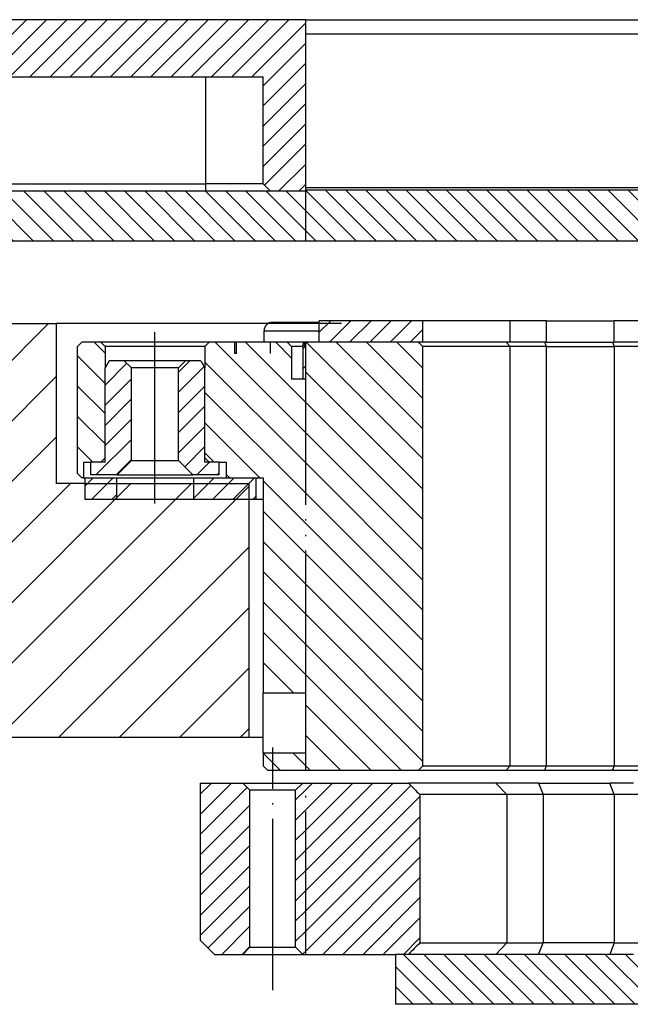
# Model space of a CAD drawing. Extents: x -1763 to 4575, y -3429 to 1051.
# Tile 90 of 193: x 2983 to 3026, y -2517 to -2448. Entities that reach past the tile are written whole.
import ezdxf

# ---------------------------------------------------------------- set-up
doc = ezdxf.new("R2010")
doc.units = 0
for name, pattern in [('DASHED', [15, 7, -8]), ('DOT_CENTER', [14, 12, -1, 0, -1]), ('PHANTOM', [13, 10, -1, 0, -1, 0, -1])]:
    doc.linetypes.add(name, pattern=pattern)
doc.layers.get('0').update_dxf_attribs({"linetype": 'CONTINUOUS'})
doc.layers.add('1', color=7, linetype='CONTINUOUS')
pattern_1 = [(135, (0, 0), (-0.70710678, -0.70710678), [])]
pattern_2 = [(225, (0, 0), (0.70710678, -0.70710678), [])]
pattern_3 = [(-135, (0, 0), (0.70710678, -0.70710678), [])]
pattern_4 = [(135, (0, 0), (-1.0606602, -1.0606602), [])]

# ---------------------------------------------------------------- blocks, each defined once
blk = doc.blocks.new('Z-STACK', base_point=(-660.966, -2613.082))
at = {"linetype": 'CONTINUOUS'}
h = blk.add_hatch(dxfattribs=at)
h.set_pattern_fill('USER', color=1, angle=225, pattern_type=0)
h.set_pattern_definition(pattern_2)
h.paths.add_polyline_path([(2955.811, -2460.268), (2956.311, -2459.768), (2956.311, -2452.268), (2960.311, -2452.268), (2996.311, -2452.268), (3000.311, -2452.268), (3000.311, -2459.768), (3000.811, -2460.268), (3003.301, -2460.268), (3003.301, -2460.218), (3003.301, -2448.268), (2951.691, -2448.268), (2951.441, -2448.518), (2951.441, -2460.018), (2951.691, -2460.268), (2951.791, -2460.268)])
h = blk.add_hatch(dxfattribs=at)
h.set_pattern_fill('USER', color=3, angle=135, pattern_type=0)
h.set_pattern_definition(pattern_1)
h.paths.add_polyline_path([(2955.811, -2460.268), (2960.311, -2460.268), (2980.691, -2460.268), (2996.311, -2460.268), (3000.811, -2460.268), (3003.301, -2460.268), (3003.301, -2463.768), (2953.191, -2463.768), (2951.791, -2462.368), (2951.791, -2460.268)])
h = blk.add_hatch(dxfattribs=at)
h.set_pattern_fill('USER', color=3, angle=135, pattern_type=0)
h.set_pattern_definition(pattern_1)
h.paths.add_polyline_path([(3004.254, -2463.768), (3014.261, -2463.768), (3015.661, -2463.768), (3016.901, -2463.768), (3018.101, -2463.768), (3019.341, -2463.768), (3020.741, -2463.768), (3021.981, -2463.768), (3023.181, -2463.768), (3024.421, -2463.768), (3025.821, -2463.768), (3027.061, -2463.768), (3028.261, -2463.768), (3029.501, -2463.768), (3030.901, -2463.768), (3032.141, -2463.768), (3033.341, -2463.768), (3034.581, -2463.768), (3035.981, -2463.768), (3037.221, -2463.768), (3038.421, -2463.768), (3039.661, -2463.768), (3041.061, -2463.768), (3042.301, -2463.768), (3043.501, -2463.768), (3044.741, -2463.768), (3046.141, -2463.768), (3047.381, -2463.768), (3048.581, -2463.768), (3049.821, -2463.768), (3051.221, -2463.768), (3052.461, -2463.768), (3053.661, -2463.768), (3054.901, -2463.768), (3056.301, -2463.768), (3060.842, -2463.768), (3062.383, -2463.768), (3062.383, -2460.268), (3062.128, -2460.268), (3061.311, -2460.268), (3059.961, -2460.268), (3059.061, -2460.268), (3055.711, -2460.268), (3047.311, -2460.268), (3043.061, -2460.268), (3041.171, -2460.268), (3041.171, -2460.218), (3003.301, -2460.218), (3003.301, -2460.268), (3003.301, -2463.768)])
h = blk.add_hatch(dxfattribs=at)
h.set_pattern_fill('USER', color=1, angle=225, pattern_type=0)
h.set_pattern_definition(pattern_2)
h.paths.add_polyline_path([(3007.326, -2470.868), (3007.21, -2470.868), (3007.067, -2470.868), (3007.031, -2470.868), (3006.9, -2470.868), (3006.877, -2470.868), (3006.84, -2470.868), (3006.813, -2470.868), (3006.707, -2470.868), (3006.587, -2470.868), (3006.501, -2470.868), (3006.449, -2470.868), (3004.254, -2470.868), (3004.254, -2469.368), (3011.504, -2469.368), (3011.504, -2470.868), (3011.486, -2470.868), (3011.472, -2470.868), (3011.442, -2470.868), (3011.425, -2470.868), (3011.374, -2470.868), (3011.339, -2470.868), (3011.337, -2470.868), (3011.288, -2470.868), (3011.203, -2470.868), (3011.202, -2470.868), (3011.167, -2470.868), (3011.011, -2470.868), (3010.975, -2470.868), (3010.899, -2470.868), (3010.767, -2470.868), (3010.752, -2470.868), (3010.617, -2470.868), (3010.605, -2470.868), (3010.536, -2470.868), (3010.51, -2470.868), (3010.36, -2470.868), (3010.299, -2470.868), (3010.156, -2470.868), (3010.152, -2470.868), (3010.042, -2470.868), (3009.895, -2470.868), (3009.873, -2470.868), (3009.856, -2470.868), (3009.835, -2470.868), (3009.63, -2470.868), (3009.625, -2470.868), (3009.606, -2470.868), (3009.454, -2470.868), (3009.429, -2470.868), (3009.427, -2470.868), (3009.422, -2470.868), (3009.415, -2470.868), (3009.328, -2470.868), (3009.297, -2470.868), (3009.274, -2470.868), (3009.271, -2470.868), (3009.236, -2470.868), (3009.21, -2470.868), (3009.105, -2470.868), (3009.104, -2470.868), (3009.103, -2470.868), (3009.096, -2470.868), (3009.051, -2470.868), (3009.043, -2470.868), (3009.031, -2470.868), (3009.029, -2470.868), (3008.983, -2470.868), (3008.977, -2470.868), (3008.897, -2470.868), (3008.891, -2470.868), (3008.846, -2470.868), (3008.835, -2470.868), (3008.77, -2470.868), (3008.75, -2470.868), (3008.615, -2470.868), (3008.578, -2470.868), (3008.503, -2470.868), (3008.356, -2470.868), (3008.313, -2470.868), (3008.258, -2470.868), (3008.139, -2470.868), (3008.117, -2470.868), (3007.927, -2470.868), (3007.903, -2470.868), (3007.78, -2470.868), (3007.778, -2470.868), (3007.646, -2470.868), (3007.641, -2470.868), (3007.438, -2470.868)])
h = blk.add_hatch(dxfattribs=at)
h.set_pattern_fill('USER', color=4, scale=1.5, angle=135, pattern_type=0)
h.set_pattern_definition(pattern_4)
h.paths.add_polyline_path([(2987.611, -2480.368), (2987.311, -2480.068), (2987.311, -2471.168), (2987.611, -2470.868), (2988.936, -2470.868), (2989.236, -2471.168), (2989.236, -2471.568), (2989.236, -2472.668), (2989.236, -2478.968), (2988.936, -2479.268), (2988.236, -2479.268), (2987.736, -2479.268), (2987.736, -2480.368)])
h = blk.add_hatch(dxfattribs=at)
h.set_pattern_fill('USER', color=4, scale=1.5, angle=135, pattern_type=0)
h.set_pattern_definition(pattern_4)
h.paths.add_polyline_path([(3002.311, -2473.468), (3002.311, -2471.168), (3002.011, -2470.868), (3000.811, -2470.868), (2998.443, -2470.868), (2998.443, -2471.668), (2998.311, -2471.668), (2998.311, -2470.868), (2996.536, -2470.868), (2996.236, -2471.168), (2996.236, -2471.568), (2996.236, -2472.668), (2996.236, -2478.968), (2996.536, -2479.268), (2997.236, -2479.268), (2997.736, -2479.268), (2997.736, -2480.368), (2999.811, -2480.368), (3000.311, -2480.368), (3000.311, -2495.468), (3003.301, -2495.468), (3003.301, -2473.468), (3003.111, -2473.468)])
h = blk.add_hatch(dxfattribs=at)
h.set_pattern_fill('USER', color=4, scale=1.5, angle=135, pattern_type=0)
h.set_pattern_definition(pattern_4)
edge = h.paths.add_edge_path()
edge.add_line((3003.301, -2471.168), (3003.301, -2471.068))
edge.add_line((3003.301, -2471.068), (3003.301, -2471.058))
edge.add_line((3003.301, -2471.058), (3003.301, -2470.968))
edge.add_line((3003.301, -2470.968), (3003.301, -2470.868))
edge.add_line((3003.301, -2470.868), (3004.254, -2470.868))
edge.add_line((3004.254, -2470.868), (3006.449, -2470.868))
edge.add_line((3006.449, -2470.868), (3006.501, -2470.868))
edge.add_line((3006.501, -2470.868), (3006.587, -2470.868))
edge.add_line((3006.587, -2470.868), (3006.707, -2470.868))
edge.add_line((3006.707, -2470.868), (3006.813, -2470.868))
edge.add_line((3006.813, -2470.868), (3006.84, -2470.868))
edge.add_line((3006.84, -2470.868), (3006.877, -2470.868))
edge.add_line((3006.877, -2470.868), (3006.9, -2470.868))
edge.add_line((3006.9, -2470.868), (3007.031, -2470.868))
edge.add_line((3007.031, -2470.868), (3007.067, -2470.868))
edge.add_line((3007.067, -2470.868), (3007.21, -2470.868))
edge.add_line((3007.21, -2470.868), (3007.326, -2470.868))
edge.add_line((3007.326, -2470.868), (3007.438, -2470.868))
edge.add_line((3007.438, -2470.868), (3007.641, -2470.868))
edge.add_line((3007.641, -2470.868), (3007.646, -2470.868))
edge.add_line((3007.646, -2470.868), (3007.778, -2470.868))
edge.add_line((3007.778, -2470.868), (3007.78, -2470.868))
edge.add_line((3007.78, -2470.868), (3007.903, -2470.868))
edge.add_line((3007.903, -2470.868), (3007.927, -2470.868))
edge.add_line((3007.927, -2470.868), (3008.117, -2470.868))
edge.add_line((3008.117, -2470.868), (3008.139, -2470.868))
edge.add_line((3008.139, -2470.868), (3008.258, -2470.868))
edge.add_line((3008.258, -2470.868), (3008.313, -2470.868))
edge.add_line((3008.313, -2470.868), (3008.356, -2470.868))
edge.add_line((3008.356, -2470.868), (3008.503, -2470.868))
edge.add_line((3008.503, -2470.868), (3008.578, -2470.868))
edge.add_line((3008.578, -2470.868), (3008.615, -2470.868))
edge.add_line((3008.615, -2470.868), (3008.75, -2470.868))
edge.add_line((3008.75, -2470.868), (3008.77, -2470.868))
edge.add_line((3008.77, -2470.868), (3008.835, -2470.868))
edge.add_line((3008.835, -2470.868), (3008.846, -2470.868))
edge.add_line((3008.846, -2470.868), (3008.891, -2470.868))
edge.add_line((3008.891, -2470.868), (3008.897, -2470.868))
edge.add_line((3008.897, -2470.868), (3008.977, -2470.868))
edge.add_line((3008.977, -2470.868), (3008.983, -2470.868))
edge.add_line((3008.983, -2470.868), (3009.029, -2470.868))
edge.add_line((3009.029, -2470.868), (3009.031, -2470.868))
edge.add_line((3009.031, -2470.868), (3009.043, -2470.868))
edge.add_line((3009.043, -2470.868), (3009.051, -2470.868))
edge.add_line((3009.051, -2470.868), (3009.096, -2470.868))
edge.add_line((3009.096, -2470.868), (3009.103, -2470.868))
edge.add_line((3009.103, -2470.868), (3009.104, -2470.868))
edge.add_line((3009.104, -2470.868), (3009.105, -2470.868))
edge.add_line((3009.105, -2470.868), (3009.21, -2470.868))
edge.add_line((3009.21, -2470.868), (3009.236, -2470.868))
edge.add_line((3009.236, -2470.868), (3009.271, -2470.868))
edge.add_line((3009.271, -2470.868), (3009.274, -2470.868))
edge.add_line((3009.274, -2470.868), (3009.297, -2470.868))
edge.add_line((3009.297, -2470.868), (3009.328, -2470.868))
edge.add_line((3009.328, -2470.868), (3009.415, -2470.868))
edge.add_line((3009.415, -2470.868), (3009.422, -2470.868))
edge.add_line((3009.422, -2470.868), (3009.427, -2470.868))
edge.add_line((3009.427, -2470.868), (3009.429, -2470.868))
edge.add_line((3009.429, -2470.868), (3009.454, -2470.868))
edge.add_line((3009.454, -2470.868), (3009.606, -2470.868))
edge.add_line((3009.606, -2470.868), (3009.625, -2470.868))
edge.add_line((3009.625, -2470.868), (3009.63, -2470.868))
edge.add_line((3009.63, -2470.868), (3009.835, -2470.868))
edge.add_line((3009.835, -2470.868), (3009.856, -2470.868))
edge.add_line((3009.856, -2470.868), (3009.873, -2470.868))
edge.add_line((3009.873, -2470.868), (3009.895, -2470.868))
edge.add_line((3009.895, -2470.868), (3010.042, -2470.868))
edge.add_line((3010.042, -2470.868), (3010.152, -2470.868))
edge.add_line((3010.152, -2470.868), (3010.156, -2470.868))
edge.add_line((3010.156, -2470.868), (3010.299, -2470.868))
edge.add_line((3010.299, -2470.868), (3010.36, -2470.868))
edge.add_line((3010.36, -2470.868), (3010.51, -2470.868))
edge.add_line((3010.51, -2470.868), (3010.536, -2470.868))
edge.add_line((3010.536, -2470.868), (3010.605, -2470.868))
edge.add_line((3010.605, -2470.868), (3010.617, -2470.868))
edge.add_line((3010.617, -2470.868), (3010.752, -2470.868))
edge.add_line((3010.752, -2470.868), (3010.767, -2470.868))
edge.add_line((3010.767, -2470.868), (3010.899, -2470.868))
edge.add_line((3010.899, -2470.868), (3010.975, -2470.868))
edge.add_line((3010.975, -2470.868), (3011.011, -2470.868))
edge.add_line((3011.011, -2470.868), (3011.167, -2470.868))
edge.add_line((3011.167, -2470.868), (3011.202, -2470.868))
edge.add_spline(control_points=[(3011.202, -2470.868), (3011.252, -2470.918), (3011.353, -2471.018), (3011.454, -2471.118), (3011.504, -2471.168)], knot_values=[0, 0, 0, 0, 0.212901, 0.425803, 0.425803, 0.425803, 0.425803], degree=3, periodic=0)
edge.add_line((3011.504, -2471.168), (3011.504, -2500.568))
edge.add_spline(control_points=[(3011.504, -2500.568), (3011.454, -2500.618), (3011.353, -2500.718), (3011.252, -2500.818), (3011.202, -2500.868)], knot_values=[0, 0, 0, 0, 0.212901, 0.425803, 0.425803, 0.425803, 0.425803], degree=3, periodic=0)
edge.add_line((3011.202, -2500.868), (3003.301, -2500.868))
edge.add_line((3003.301, -2500.868), (3003.301, -2499.668))
edge.add_line((3003.301, -2499.668), (3003.301, -2495.468))
edge.add_line((3003.301, -2495.468), (3003.301, -2473.468))
edge.add_line((3003.301, -2473.468), (3003.301, -2471.208))
edge.add_line((3003.301, -2471.208), (3003.301, -2471.168))
h = blk.add_hatch(dxfattribs=at)
h.set_pattern_fill('USER', color=1, angle=-135, pattern_type=0)
h.set_pattern_definition(pattern_3)
h.paths.add_polyline_path([(3003.301, -2471.168), (3003.301, -2471.068), (3003.301, -2471.058), (3003.211, -2470.968), (3003.111, -2470.968), (3003.111, -2473.468), (3003.301, -2473.468), (3003.301, -2471.208)])
h = blk.add_hatch(dxfattribs=at)
h.set_pattern_fill('USER', color=1, angle=-135, pattern_type=0)
h.set_pattern_definition(pattern_3)
h.paths.add_polyline_path([(3003.301, -2471.168), (3003.301, -2471.068), (3003.161, -2471.068), (3003.301, -2471.208)])
h = blk.add_hatch(dxfattribs=at)
h.set_pattern_fill('USER', color=1, angle=225, pattern_type=0)
h.set_pattern_definition(pattern_2)
h.paths.add_polyline_path([(2989.236, -2478.968), (2989.236, -2472.668), (2989.525, -2472.168), (2990.586, -2472.168), (2991.086, -2472.668), (2991.086, -2479.168), (2990.086, -2480.168), (2988.236, -2480.168), (2988.236, -2479.268), (2988.936, -2479.268), (2989.236, -2479.268)])
h = blk.add_hatch(dxfattribs=at)
h.set_pattern_fill('USER', color=1, angle=225, pattern_type=0)
h.set_pattern_definition(pattern_2)
h.paths.add_polyline_path([(2994.886, -2472.168), (2994.386, -2472.668), (2994.386, -2479.168), (2995.386, -2480.168), (2997.236, -2480.168), (2997.236, -2479.268), (2996.536, -2479.268), (2996.236, -2479.268), (2996.236, -2478.968), (2996.236, -2472.668), (2995.948, -2472.168)])
h = blk.add_hatch(dxfattribs=at)
h.set_pattern_fill('USER', color=1, angle=225, pattern_type=0)
h.set_pattern_definition(pattern_2)
h.paths.add_polyline_path([(2990.036, -2481.868), (2987.811, -2481.868), (2987.811, -2480.368), (2990.036, -2480.368)])
h = blk.add_hatch(dxfattribs=at)
h.set_pattern_fill('USER', color=1, angle=225, pattern_type=0)
h.set_pattern_definition(pattern_2)
h.paths.add_polyline_path([(2997.736, -2480.368), (2999.811, -2480.368), (2999.811, -2481.868), (2995.436, -2481.868), (2995.436, -2480.368)])
h = blk.add_hatch(dxfattribs=at)
h.set_pattern_fill('USER', color=4, scale=1.5, angle=135, pattern_type=0)
h.set_pattern_definition(pattern_4)
h.paths.add_polyline_path([(3003.301, -2499.668), (3000.311, -2499.668), (3000.311, -2500.568), (3000.611, -2500.868), (3003.301, -2500.868)])
h = blk.add_hatch(dxfattribs=at)
h.set_pattern_fill('USER', color=5, angle=225, pattern_type=0)
h.set_pattern_definition(pattern_2)
h.paths.add_polyline_path([(2998.891, -2501.768), (2999.391, -2502.268), (2999.391, -2513.268), (2998.891, -2513.768), (2996.911, -2513.768), (2995.911, -2512.768), (2995.911, -2501.768)])
h = blk.add_hatch(dxfattribs=at)
h.set_pattern_fill('USER', color=5, angle=225, pattern_type=0)
h.set_pattern_definition(pattern_2)
h.paths.add_polyline_path([(3003.301, -2501.768), (3003.091, -2501.768), (3002.591, -2502.268), (3002.591, -2513.268), (3003.091, -2513.768), (3003.301, -2513.768)])
h = blk.add_hatch(dxfattribs=at)
h.set_pattern_fill('USER', color=5, angle=225, pattern_type=0)
h.set_pattern_definition(pattern_2)
edge = h.paths.add_edge_path()
edge.add_line((3009.59, -2513.768), (3010.497, -2513.768))
edge.add_spline(control_points=[(3010.497, -2513.768), (3010.631, -2513.635), (3010.9, -2513.368), (3011.168, -2513.102), (3011.303, -2512.968)], knot_values=[0, 0, 0, 0, 0.567723, 1.135447, 1.135447, 1.135447, 1.135447], degree=3, periodic=0)
edge.add_line((3011.303, -2512.968), (3011.303, -2502.568))
edge.add_spline(control_points=[(3011.303, -2502.568), (3011.168, -2502.435), (3010.9, -2502.168), (3010.631, -2501.902), (3010.497, -2501.768)], knot_values=[0, 0, 0, 0, 0.567723, 1.135447, 1.135447, 1.135447, 1.135447], degree=3, periodic=0)
edge.add_line((3010.497, -2501.768), (3003.301, -2501.768))
edge.add_line((3003.301, -2501.768), (3003.301, -2513.768))
edge.add_line((3003.301, -2513.768), (3009.59, -2513.768))
h = blk.add_hatch(dxfattribs=at)
h.set_pattern_fill('USER', color=3, angle=135, pattern_type=0)
h.set_pattern_definition(pattern_1)
h.paths.add_polyline_path([(3010.9, -2513.768), (3010.497, -2513.768), (3009.59, -2513.768), (3009.59, -2517.268), (3287.032, -2517.268), (3287.032, -2513.768), (3286.126, -2513.768), (3285.723, -2513.768), (3282.161, -2513.768), (3281.161, -2513.768), (3280.779, -2513.768), (3279.993, -2513.768), (3279.621, -2513.768), (3279.521, -2513.768), (3279.499, -2513.768), (3278.921, -2513.768), (3278.621, -2513.768), (3277.081, -2513.768), (3276.993, -2513.768), (3276.503, -2513.768), (3276.081, -2513.768), (3274.819, -2513.768), (3273.711, -2513.768), (3273.011, -2513.768), (3272.809, -2513.768), (3272.452, -2513.768), (3272.255, -2513.768), (3272.002, -2513.768), (3270.335, -2513.768), (3266.457, -2513.768), (3266.052, -2513.768), (3265.332, -2513.768), (3264.907, -2513.768), (3264.877, -2513.768), (3264.157, -2513.768), (3263.436, -2513.768), (3263.407, -2513.768), (3262.982, -2513.768), (3262.261, -2513.768), (3261.857, -2513.768), (3252.163, -2513.768), (3251.88, -2513.768), (3244.655, -2513.768), (3244.45, -2513.768), (3244.166, -2513.768), (3243.24, -2513.768), (3240.4, -2513.768), (3240.116, -2513.768), (3236.479, -2513.768), (3231.693, -2513.768), (3220.517, -2513.768), (3218.964, -2513.768), (3210.397, -2513.768), (3209.895, -2513.768), (3205.998, -2513.768), (3205.508, -2513.768), (3201.007, -2513.768), (3197.479, -2513.768), (3195.615, -2513.768), (3195.412, -2513.768), (3192.407, -2513.768), (3192.191, -2513.768), (3156.63, -2513.768), (3156.629, -2513.768), (3152.379, -2513.768), (3151.914, -2513.768), (3151.909, -2513.768), (3148.311, -2513.768), (3139.994, -2513.768), (3139.993, -2513.768), (3104.432, -2513.768), (3104.216, -2513.768), (3101.211, -2513.768), (3101.008, -2513.768), (3099.144, -2513.768), (3095.616, -2513.768), (3091.114, -2513.768), (3090.625, -2513.768), (3086.728, -2513.768), (3086.226, -2513.768), (3077.658, -2513.768), (3076.106, -2513.768), (3064.93, -2513.768), (3060.144, -2513.768), (3056.223, -2513.768), (3052.456, -2513.768), (3052.173, -2513.768), (3044.743, -2513.768), (3044.46, -2513.768), (3027.334, -2513.768), (3026.334, -2513.768), (3026.288, -2513.768), (3024.621, -2513.768), (3024.368, -2513.768), (3024.171, -2513.768), (3023.814, -2513.768), (3023.611, -2513.768), (3020.566, -2513.768), (3020.119, -2513.768), (3019.63, -2513.768), (3017.124, -2513.768), (3016.63, -2513.768)])
at = {"layer": '1', "linetype": 'CONTINUOUS'}
h = blk.add_hatch(dxfattribs=at)
h.set_pattern_fill('USER', color=6, scale=3, angle=45, pattern_type=0)
h.set_pattern_definition([(45, (0, 400), (-2.1213203, 2.1213203), [])])
h.paths.add_polyline_path([(2985.811, -2469.568), (2917.226, -2469.568), (2917.226, -2514.568), (2971.226, -2514.568), (2973.226, -2512.568), (2973.226, -2509.568), (2923.226, -2509.568), (2923.226, -2485.568), (2927.226, -2485.568), (2927.226, -2475.568), (2949.811, -2475.568), (2949.811, -2481.568), (2965.811, -2481.568), (2965.811, -2498.568), (2999.311, -2498.568), (2999.311, -2480.768), (2996.561, -2480.768), (2991.061, -2480.768), (2987.811, -2480.768), (2985.811, -2480.768)])
at = {"color": 7, "linetype": 'CONTINUOUS'}
for p, q in [((3003.301, -2448.268), (2951.691, -2448.268)), ((3003.301, -2460.218), (3003.301, -2448.268)), ((3003.301, -2448.268), (3037.171, -2448.268)), ((3003.301, -2449.268), (3037.171, -2449.268)), ((2960.311, -2452.268), (2996.311, -2452.268)), ((2996.311, -2452.268), (3000.311, -2452.268)), ((3000.311, -2459.768), (3000.311, -2452.268)), ((2960.311, -2459.768), (2996.311, -2459.768)), ((3000.311, -2459.768), (2996.311, -2459.768)), ((3000.811, -2460.268), (3000.311, -2459.768)), ((2980.691, -2460.268), (2996.311, -2460.268)), ((2996.311, -2460.268), (3000.811, -2460.268)), ((3000.811, -2460.268), (3003.301, -2460.268)), ((3000.811, -2460.268), (3003.301, -2460.268)), ((3003.301, -2460.018), (3026.828, -2460.018)), ((3003.301, -2460.268), (3003.301, -2460.218)), ((3041.171, -2460.218), (3003.301, -2460.218)), ((3000.979, -2469.468), (3004.254, -2469.468)), ((3011.504, -2469.368), (3004.254, -2469.368)), ((3004.254, -2470.868), (3004.254, -2469.368)), ((3011.504, -2470.868), (3011.504, -2469.368)), ((3017.635, -2469.368), (3011.504, -2469.368)), ((3020.181, -2469.368), (3017.635, -2469.368)), ((3020.181, -2469.368), (3024.927, -2469.368)), ((3027.088, -2469.368), (3024.927, -2469.368)), ((3000.379, -2470.868), (3000.379, -2470.068)), ((3020.066, -2470.868), (3017.635, -2470.868)), ((3020.181, -2470.868), (3020.066, -2470.868)), ((3020.181, -2470.868), (3024.213, -2470.868)), ((3024.213, -2470.868), (3024.513, -2470.868)), ((3024.513, -2470.868), (3024.717, -2470.868)), ((3024.717, -2470.868), (3024.812, -2470.868)), ((3024.812, -2470.868), (3024.927, -2470.868)), ((3024.985, -2470.868), (3024.927, -2470.868)), ((3026.788, -2470.868), (3024.985, -2470.868)), ((3003.111, -2473.468), (3003.111, -2470.968)), ((3003.211, -2470.968), (3003.111, -2470.968)), ((3003.301, -2471.208), (3003.161, -2471.068)), ((3003.301, -2471.068), (3003.161, -2471.068)), ((3003.301, -2471.058), (3003.211, -2470.968)), ((3003.301, -2470.968), (3003.211, -2470.968)), ((3003.301, -2471.058), (3003.301, -2470.968)), ((3003.301, -2471.068), (3003.301, -2471.058)), ((3003.301, -2471.168), (3003.301, -2471.068)), ((3003.301, -2471.168), (3003.301, -2471.068)), ((3003.301, -2471.208), (3003.301, -2471.168)), ((3003.301, -2471.208), (3003.301, -2471.168)), ((3003.301, -2473.468), (3003.301, -2471.208)), ((2989.525, -2472.168), (2989.236, -2472.668)), ((2990.586, -2472.168), (2989.525, -2472.168)), ((2991.086, -2472.668), (2990.586, -2472.168)), ((2994.886, -2472.168), (2990.586, -2472.168)), ((2994.386, -2472.668), (2994.886, -2472.168)), ((2995.948, -2472.168), (2994.886, -2472.168)), ((2995.948, -2472.168), (2996.236, -2472.668)), ((2989.236, -2478.968), (2989.236, -2472.668)), ((2991.086, -2479.168), (2991.086, -2472.668)), ((2994.386, -2472.668), (2991.086, -2472.668)), ((2994.386, -2479.168), (2994.386, -2472.668)), ((2996.236, -2478.968), (2996.236, -2472.668)), ((3003.301, -2473.468), (3003.111, -2473.468)), ((2989.236, -2479.268), (2989.236, -2478.968)), ((2991.086, -2479.168), (2990.086, -2480.168)), ((2991.086, -2479.168), (2994.386, -2479.168)), ((2994.386, -2479.168), (2995.386, -2480.168)), ((2996.236, -2479.268), (2996.236, -2478.968)), ((2988.236, -2480.168), (2988.236, -2479.268)), ((2988.936, -2479.268), (2988.236, -2479.268)), ((2989.236, -2479.268), (2988.936, -2479.268)), ((2996.536, -2479.268), (2996.236, -2479.268)), ((2997.236, -2479.268), (2996.536, -2479.268)), ((2997.236, -2480.168), (2997.236, -2479.268)), ((2987.811, -2480.368), (2987.811, -2481.868)), ((2987.811, -2480.368), (2990.036, -2480.368)), ((2990.086, -2480.168), (2988.236, -2480.168)), ((2990.036, -2480.368), (2990.036, -2481.868)), ((2990.086, -2480.168), (2995.386, -2480.168)), ((2997.236, -2480.168), (2995.386, -2480.168)), ((2995.436, -2480.368), (2995.436, -2481.868)), ((2995.436, -2480.368), (2997.736, -2480.368)), ((2997.736, -2480.368), (2999.811, -2480.368)), ((2999.811, -2480.368), (2999.811, -2481.868)), ((2987.811, -2481.868), (2990.036, -2481.868)), ((2990.036, -2481.868), (2992.736, -2481.868)), ((2992.736, -2481.868), (2995.436, -2481.868)), ((2995.436, -2481.868), (2999.811, -2481.868)), ((2999.811, -2481.868), (3000.311, -2481.868)), ((3020.322, -2500.868), (3024.717, -2500.868)), ((3019.63, -2501.768), (3016.63, -2501.768)), ((3019.63, -2501.768), (3024.621, -2501.768)), ((3026.288, -2501.768), (3024.621, -2501.768)), ((3019.936, -2502.568), (3017.389, -2502.568)), ((3024.927, -2502.568), (3019.936, -2502.568)), ((3027.088, -2502.568), (3024.927, -2502.568)), ((3010.497, -2513.768), (3009.59, -2513.768)), ((3010.9, -2513.768), (3010.497, -2513.768)), ((3016.63, -2513.768), (3010.9, -2513.768)), ((3017.124, -2513.768), (3016.63, -2513.768)), ((3019.63, -2513.768), (3017.124, -2513.768)), ((3020.119, -2513.768), (3019.63, -2513.768)), ((3020.566, -2513.768), (3020.119, -2513.768)), ((3023.611, -2513.768), (3020.566, -2513.768)), ((3023.814, -2513.768), (3023.611, -2513.768)), ((3024.171, -2513.768), (3023.814, -2513.768)), ((3024.368, -2513.768), (3024.171, -2513.768)), ((3024.621, -2513.768), (3024.368, -2513.768)), ((3026.288, -2513.768), (3024.621, -2513.768))]:
    blk.add_line(p, q, dxfattribs=at)
at = {"color": 1, "linetype": 'CONTINUOUS'}
for p, q in [((2996.311, -2459.768), (2996.311, -2452.268)), ((2996.311, -2460.268), (2996.311, -2459.768)), ((3017.635, -2470.868), (3017.635, -2469.368)), ((3020.181, -2470.868), (3020.181, -2469.368)), ((3024.927, -2470.868), (3024.927, -2469.368)), ((3000.379, -2470.068), (3004.254, -2470.068)), ((3016.63, -2501.768), (3017.389, -2502.568)), ((3019.63, -2501.768), (3019.936, -2502.568)), ((3024.927, -2502.568), (3024.621, -2501.768)), ((3017.389, -2502.568), (3017.389, -2512.968)), ((3019.936, -2502.568), (3019.936, -2512.968)), ((3024.927, -2502.568), (3024.927, -2512.968)), ((3017.389, -2512.968), (3016.63, -2513.768)), ((3019.63, -2513.768), (3019.936, -2512.968)), ((3024.927, -2512.968), (3024.621, -2513.768))]:
    blk.add_line(p, q, dxfattribs=at)
at = {"color": 7, "linetype": 'DASHED'}
for p, q in [((2980.691, -2460.268), (2996.311, -2460.268)), ((2996.311, -2460.268), (3000.811, -2460.268)), ((3003.301, -2460.268), (3003.301, -2460.218)), ((2999.811, -2480.368), (3000.311, -2480.368)), ((3015.203, -2500.868), (3015.803, -2500.868)), ((3015.803, -2500.868), (3015.831, -2500.868)), ((3015.831, -2500.868), (3015.984, -2500.868)), ((3015.984, -2500.868), (3016.531, -2500.868)), ((3016.531, -2500.868), (3017.351, -2500.868)), ((3017.351, -2500.868), (3019.622, -2500.868)), ((3019.622, -2500.868), (3019.776, -2500.868)), ((3019.776, -2500.868), (3019.803, -2500.868)), ((3019.803, -2500.868), (3020.066, -2500.868)), ((3020.066, -2500.868), (3020.322, -2500.868)), ((3024.621, -2513.768), (3024.368, -2513.768))]:
    blk.add_line(p, q, dxfattribs=at)
at = {"color": 30, "linetype": 'PHANTOM'}
for p, q in [((3003.301, -2463.768), (3003.301, -2460.268)), ((3003.301, -2513.768), (3003.301, -2501.768))]:
    blk.add_line(p, q, dxfattribs=at)
at = {"color": 3, "linetype": 'CONTINUOUS'}
for p, q in [((2953.191, -2463.768), (3003.301, -2463.768)), ((3003.301, -2463.768), (3004.254, -2463.768)), ((3004.254, -2463.768), (3014.261, -2463.768)), ((3014.261, -2463.768), (3015.661, -2463.768)), ((3015.661, -2463.768), (3016.901, -2463.768)), ((3016.901, -2463.768), (3018.101, -2463.768)), ((3018.101, -2463.768), (3019.341, -2463.768)), ((3019.341, -2463.768), (3020.741, -2463.768)), ((3020.741, -2463.768), (3021.981, -2463.768)), ((3021.981, -2463.768), (3023.181, -2463.768)), ((3023.181, -2463.768), (3024.421, -2463.768)), ((3024.421, -2463.768), (3025.821, -2463.768)), ((3025.821, -2463.768), (3027.061, -2463.768)), ((3009.59, -2513.768), (3009.59, -2517.268)), ((3287.032, -2517.268), (3009.59, -2517.268))]:
    blk.add_line(p, q, dxfattribs=at)
at = {"color": 6, "linetype": 'CONTINUOUS'}
for p, q in [((2917.226, -2469.568), (2985.811, -2469.568)), ((3005.811, -2469.568), (2985.811, -2469.568)), ((2985.811, -2469.568), (2985.811, -2480.768)), ((3006.449, -2470.868), (3004.254, -2470.868)), ((3006.501, -2470.868), (3006.449, -2470.868)), ((3006.587, -2470.868), (3006.501, -2470.868)), ((3006.707, -2470.868), (3006.587, -2470.868)), ((3006.813, -2470.868), (3006.707, -2470.868)), ((3006.84, -2470.868), (3006.813, -2470.868)), ((3006.877, -2470.868), (3006.84, -2470.868)), ((3006.9, -2470.868), (3006.877, -2470.868)), ((3007.031, -2470.868), (3006.9, -2470.868)), ((3007.067, -2470.868), (3007.031, -2470.868)), ((3007.21, -2470.868), (3007.067, -2470.868)), ((3007.326, -2470.868), (3007.21, -2470.868)), ((3007.438, -2470.868), (3007.326, -2470.868)), ((3007.641, -2470.868), (3007.438, -2470.868)), ((3007.646, -2470.868), (3007.641, -2470.868)), ((3007.778, -2470.868), (3007.646, -2470.868)), ((3007.78, -2470.868), (3007.778, -2470.868)), ((3007.903, -2470.868), (3007.78, -2470.868)), ((3007.927, -2470.868), (3007.903, -2470.868)), ((3008.117, -2470.868), (3007.927, -2470.868)), ((3008.139, -2470.868), (3008.117, -2470.868)), ((3008.258, -2470.868), (3008.139, -2470.868)), ((3008.313, -2470.868), (3008.258, -2470.868)), ((3008.356, -2470.868), (3008.313, -2470.868)), ((3008.503, -2470.868), (3008.356, -2470.868)), ((3008.578, -2470.868), (3008.503, -2470.868)), ((3008.615, -2470.868), (3008.578, -2470.868)), ((3008.75, -2470.868), (3008.615, -2470.868)), ((3008.77, -2470.868), (3008.75, -2470.868)), ((3008.835, -2470.868), (3008.77, -2470.868)), ((3008.846, -2470.868), (3008.835, -2470.868)), ((3008.891, -2470.868), (3008.846, -2470.868)), ((3008.897, -2470.868), (3008.891, -2470.868)), ((3008.977, -2470.868), (3008.897, -2470.868)), ((3008.983, -2470.868), (3008.977, -2470.868)), ((3009.029, -2470.868), (3008.983, -2470.868)), ((3009.031, -2470.868), (3009.029, -2470.868)), ((3009.043, -2470.868), (3009.031, -2470.868)), ((3009.051, -2470.868), (3009.043, -2470.868)), ((3009.096, -2470.868), (3009.051, -2470.868)), ((3009.103, -2470.868), (3009.096, -2470.868)), ((3009.104, -2470.868), (3009.103, -2470.868)), ((3009.105, -2470.868), (3009.104, -2470.868)), ((3009.21, -2470.868), (3009.105, -2470.868)), ((3009.236, -2470.868), (3009.21, -2470.868)), ((3009.271, -2470.868), (3009.236, -2470.868)), ((3009.274, -2470.868), (3009.271, -2470.868)), ((3009.297, -2470.868), (3009.274, -2470.868)), ((3009.328, -2470.868), (3009.297, -2470.868)), ((3009.415, -2470.868), (3009.328, -2470.868)), ((3009.422, -2470.868), (3009.415, -2470.868)), ((3009.427, -2470.868), (3009.422, -2470.868)), ((3009.429, -2470.868), (3009.427, -2470.868)), ((3009.454, -2470.868), (3009.429, -2470.868)), ((3009.606, -2470.868), (3009.454, -2470.868)), ((3009.625, -2470.868), (3009.606, -2470.868)), ((3009.63, -2470.868), (3009.625, -2470.868)), ((3009.835, -2470.868), (3009.63, -2470.868)), ((3009.856, -2470.868), (3009.835, -2470.868)), ((3009.873, -2470.868), (3009.856, -2470.868)), ((3009.895, -2470.868), (3009.873, -2470.868)), ((3010.042, -2470.868), (3009.895, -2470.868)), ((3010.152, -2470.868), (3010.042, -2470.868)), ((3010.156, -2470.868), (3010.152, -2470.868)), ((3010.299, -2470.868), (3010.156, -2470.868)), ((3010.36, -2470.868), (3010.299, -2470.868)), ((3010.51, -2470.868), (3010.36, -2470.868)), ((3010.536, -2470.868), (3010.51, -2470.868)), ((3010.605, -2470.868), (3010.536, -2470.868)), ((3010.617, -2470.868), (3010.605, -2470.868)), ((3010.752, -2470.868), (3010.617, -2470.868)), ((3010.767, -2470.868), (3010.752, -2470.868)), ((3010.899, -2470.868), (3010.767, -2470.868)), ((3010.975, -2470.868), (3010.899, -2470.868)), ((3011.011, -2470.868), (3010.975, -2470.868)), ((3011.167, -2470.868), (3011.011, -2470.868)), ((3011.202, -2470.868), (3011.167, -2470.868)), ((3011.203, -2470.868), (3011.202, -2470.868)), ((3011.288, -2470.868), (3011.203, -2470.868)), ((3011.337, -2470.868), (3011.288, -2470.868)), ((3011.339, -2470.868), (3011.337, -2470.868)), ((3011.374, -2470.868), (3011.339, -2470.868)), ((3011.425, -2470.868), (3011.374, -2470.868)), ((3011.442, -2470.868), (3011.425, -2470.868)), ((3011.472, -2470.868), (3011.442, -2470.868)), ((3011.486, -2470.868), (3011.472, -2470.868)), ((3011.504, -2470.868), (3011.486, -2470.868)), ((3011.605, -2470.868), (3011.504, -2470.868)), ((3011.623, -2470.868), (3011.605, -2470.868)), ((3011.676, -2470.868), (3011.623, -2470.868)), ((3011.738, -2470.868), (3011.676, -2470.868)), ((3011.826, -2470.868), (3011.738, -2470.868)), ((3011.862, -2470.868), (3011.826, -2470.868)), ((3011.872, -2470.868), (3011.862, -2470.868)), ((3012.064, -2470.868), (3011.872, -2470.868)), ((3012.137, -2470.868), (3012.064, -2470.868)), ((3012.246, -2470.868), (3012.137, -2470.868)), ((3012.302, -2470.868), (3012.246, -2470.868)), ((3012.309, -2470.868), (3012.302, -2470.868)), ((3012.394, -2470.868), (3012.309, -2470.868)), ((3012.407, -2470.868), (3012.394, -2470.868)), ((3012.513, -2470.868), (3012.407, -2470.868)), ((3012.531, -2470.868), (3012.513, -2470.868)), ((3012.602, -2470.868), (3012.531, -2470.868)), ((3012.61, -2470.868), (3012.602, -2470.868)), ((3012.655, -2470.868), (3012.61, -2470.868)), ((3012.657, -2470.868), (3012.655, -2470.868)), ((3012.662, -2470.868), (3012.657, -2470.868)), ((3012.664, -2470.868), (3012.662, -2470.868)), ((3012.694, -2470.868), (3012.664, -2470.868)), ((3012.744, -2470.868), (3012.694, -2470.868)), ((3012.83, -2470.868), (3012.744, -2470.868)), ((3012.93, -2470.868), (3012.83, -2470.868)), ((3012.981, -2470.868), (3012.93, -2470.868)), ((3013.037, -2470.868), (3012.981, -2470.868)), ((3013.062, -2470.868), (3013.037, -2470.868)), ((3013.461, -2470.868), (3013.062, -2470.868)), ((3013.558, -2470.868), (3013.461, -2470.868)), ((3013.595, -2470.868), (3013.558, -2470.868)), ((3013.604, -2470.868), (3013.595, -2470.868)), ((3017.351, -2470.868), (3013.604, -2470.868)), ((3017.635, -2470.868), (3017.351, -2470.868)), ((2990.036, -2480.368), (2992.736, -2480.368)), ((2992.736, -2480.368), (2995.436, -2480.368)), ((2987.811, -2480.768), (2985.811, -2480.768)), ((2987.811, -2480.768), (2991.061, -2480.768)), ((2991.061, -2480.768), (2996.561, -2480.768)), ((2996.561, -2480.768), (2999.311, -2480.768)), ((2999.311, -2480.768), (2999.311, -2498.568)), ((2999.311, -2498.568), (2965.811, -2498.568)), ((3000.311, -2498.568), (2999.311, -2498.568))]:
    blk.add_line(p, q, dxfattribs=at)
at = {"color": 4, "linetype": 'CONTINUOUS'}
for p, q in [((2987.611, -2470.868), (2987.311, -2471.168)), ((2988.936, -2470.868), (2987.611, -2470.868)), ((2989.236, -2471.168), (2988.936, -2470.868)), ((2996.536, -2470.868), (2988.936, -2470.868)), ((2996.236, -2471.168), (2996.536, -2470.868)), ((2998.311, -2470.868), (2996.536, -2470.868)), ((2998.311, -2470.868), (2998.311, -2471.668)), ((2998.443, -2470.868), (2998.311, -2470.868)), ((2998.443, -2471.668), (2998.443, -2470.868)), ((3000.811, -2470.868), (2998.443, -2470.868)), ((3000.811, -2470.868), (3000.811, -2471.668)), ((3002.011, -2470.868), (3000.811, -2470.868)), ((3003.301, -2470.868), (3002.011, -2470.868)), ((3002.011, -2470.868), (3002.311, -2471.168)), ((3004.254, -2470.868), (3003.301, -2470.868)), ((3003.301, -2470.968), (3003.301, -2470.868)), ((3006.449, -2470.868), (3004.254, -2470.868)), ((3006.501, -2470.868), (3006.449, -2470.868)), ((3006.587, -2470.868), (3006.501, -2470.868)), ((3006.707, -2470.868), (3006.587, -2470.868)), ((3006.813, -2470.868), (3006.707, -2470.868)), ((3006.84, -2470.868), (3006.813, -2470.868)), ((3006.877, -2470.868), (3006.84, -2470.868)), ((3006.9, -2470.868), (3006.877, -2470.868)), ((3007.031, -2470.868), (3006.9, -2470.868)), ((3007.067, -2470.868), (3007.031, -2470.868)), ((3007.21, -2470.868), (3007.067, -2470.868)), ((3007.326, -2470.868), (3007.21, -2470.868)), ((3007.438, -2470.868), (3007.326, -2470.868)), ((3007.641, -2470.868), (3007.438, -2470.868)), ((3007.646, -2470.868), (3007.641, -2470.868)), ((3007.778, -2470.868), (3007.646, -2470.868)), ((3007.78, -2470.868), (3007.778, -2470.868)), ((3007.903, -2470.868), (3007.78, -2470.868)), ((3007.927, -2470.868), (3007.903, -2470.868)), ((3008.117, -2470.868), (3007.927, -2470.868)), ((3008.139, -2470.868), (3008.117, -2470.868)), ((3008.258, -2470.868), (3008.139, -2470.868)), ((3008.313, -2470.868), (3008.258, -2470.868)), ((3008.356, -2470.868), (3008.313, -2470.868)), ((3008.503, -2470.868), (3008.356, -2470.868)), ((3008.578, -2470.868), (3008.503, -2470.868)), ((3008.615, -2470.868), (3008.578, -2470.868)), ((3008.75, -2470.868), (3008.615, -2470.868)), ((3008.77, -2470.868), (3008.75, -2470.868)), ((3008.835, -2470.868), (3008.77, -2470.868)), ((3008.846, -2470.868), (3008.835, -2470.868)), ((3008.891, -2470.868), (3008.846, -2470.868)), ((3008.897, -2470.868), (3008.891, -2470.868)), ((3008.977, -2470.868), (3008.897, -2470.868)), ((3008.983, -2470.868), (3008.977, -2470.868)), ((3009.029, -2470.868), (3008.983, -2470.868)), ((3009.031, -2470.868), (3009.029, -2470.868)), ((3009.043, -2470.868), (3009.031, -2470.868)), ((3009.051, -2470.868), (3009.043, -2470.868)), ((3009.096, -2470.868), (3009.051, -2470.868)), ((3009.103, -2470.868), (3009.096, -2470.868)), ((3009.104, -2470.868), (3009.103, -2470.868)), ((3009.105, -2470.868), (3009.104, -2470.868)), ((3009.21, -2470.868), (3009.105, -2470.868)), ((3009.236, -2470.868), (3009.21, -2470.868)), ((3009.271, -2470.868), (3009.236, -2470.868)), ((3009.274, -2470.868), (3009.271, -2470.868)), ((3009.297, -2470.868), (3009.274, -2470.868)), ((3009.328, -2470.868), (3009.297, -2470.868)), ((3009.415, -2470.868), (3009.328, -2470.868)), ((3009.422, -2470.868), (3009.415, -2470.868)), ((3009.427, -2470.868), (3009.422, -2470.868)), ((3009.429, -2470.868), (3009.427, -2470.868)), ((3009.454, -2470.868), (3009.429, -2470.868)), ((3009.606, -2470.868), (3009.454, -2470.868)), ((3009.625, -2470.868), (3009.606, -2470.868)), ((3009.63, -2470.868), (3009.625, -2470.868)), ((3009.835, -2470.868), (3009.63, -2470.868)), ((3009.856, -2470.868), (3009.835, -2470.868)), ((3009.873, -2470.868), (3009.856, -2470.868)), ((3009.895, -2470.868), (3009.873, -2470.868)), ((3010.042, -2470.868), (3009.895, -2470.868)), ((3010.152, -2470.868), (3010.042, -2470.868)), ((3010.156, -2470.868), (3010.152, -2470.868)), ((3010.299, -2470.868), (3010.156, -2470.868)), ((3010.36, -2470.868), (3010.299, -2470.868)), ((3010.51, -2470.868), (3010.36, -2470.868)), ((3010.536, -2470.868), (3010.51, -2470.868)), ((3010.605, -2470.868), (3010.536, -2470.868)), ((3010.617, -2470.868), (3010.605, -2470.868)), ((3010.752, -2470.868), (3010.617, -2470.868)), ((3010.767, -2470.868), (3010.752, -2470.868)), ((3010.899, -2470.868), (3010.767, -2470.868)), ((3010.975, -2470.868), (3010.899, -2470.868)), ((3011.011, -2470.868), (3010.975, -2470.868)), ((3011.167, -2470.868), (3011.011, -2470.868)), ((3011.202, -2470.868), (3011.167, -2470.868)), ((3017.351, -2470.868), (3017.635, -2471.168)), ((3020.181, -2471.168), (3020.066, -2470.868)), ((3024.812, -2470.868), (3024.927, -2471.168)), ((2987.311, -2480.068), (2987.311, -2471.168)), ((2996.236, -2471.168), (2989.236, -2471.168)), ((2989.236, -2471.168), (2989.236, -2471.568)), ((2989.236, -2471.568), (2989.236, -2472.668)), ((2996.236, -2471.168), (2996.236, -2471.568)), ((2996.236, -2471.568), (2996.236, -2472.668)), ((3003.111, -2471.168), (3002.311, -2471.168)), ((3002.311, -2471.168), (3002.311, -2473.468)), ((3011.504, -2500.568), (3011.504, -2471.168)), ((3017.635, -2471.168), (3011.504, -2471.168)), ((3017.635, -2500.568), (3017.635, -2471.168)), ((3020.181, -2471.168), (3017.635, -2471.168)), ((3020.181, -2500.568), (3020.181, -2471.168)), ((3020.181, -2471.168), (3024.927, -2471.168)), ((3024.927, -2471.168), (3024.927, -2500.568)), ((3027.088, -2471.168), (3024.927, -2471.168)), ((2998.443, -2471.668), (2998.311, -2471.668)), ((2989.236, -2478.968), (2989.236, -2472.668)), ((2996.236, -2478.968), (2996.236, -2472.668)), ((3003.111, -2473.468), (3002.311, -2473.468)), ((3003.301, -2473.468), (3003.111, -2473.468)), ((2989.236, -2478.968), (2988.936, -2479.268)), ((2996.236, -2478.968), (2996.536, -2479.268)), ((2987.736, -2479.268), (2987.736, -2480.368)), ((2987.736, -2479.268), (2988.236, -2479.268)), ((2988.936, -2479.268), (2988.236, -2479.268)), ((2997.236, -2479.268), (2996.536, -2479.268)), ((2997.236, -2479.268), (2997.736, -2479.268)), ((2997.736, -2479.268), (2997.736, -2480.368)), ((2987.611, -2480.368), (2987.311, -2480.068)), ((2987.736, -2480.368), (2987.611, -2480.368)), ((2987.736, -2480.368), (2987.811, -2480.368)), ((2997.736, -2480.368), (2999.811, -2480.368)), ((2999.811, -2480.368), (3000.311, -2480.368)), ((3000.311, -2480.368), (3000.311, -2495.468)), ((3003.301, -2495.468), (3000.311, -2495.468)), ((3003.301, -2499.668), (3003.301, -2495.468)), ((3003.301, -2499.668), (3000.311, -2499.668)), ((3000.311, -2499.668), (3000.311, -2500.568)), ((3000.611, -2500.868), (3000.311, -2500.568)), ((3000.611, -2500.868), (3003.301, -2500.868)), ((3003.301, -2500.868), (3011.202, -2500.868)), ((3011.202, -2500.868), (3015.203, -2500.868)), ((3011.504, -2500.568), (3017.635, -2500.568)), ((3015.203, -2500.868), (3015.803, -2500.868)), ((3015.803, -2500.868), (3015.831, -2500.868)), ((3015.831, -2500.868), (3015.984, -2500.868)), ((3015.984, -2500.868), (3016.531, -2500.868)), ((3016.531, -2500.868), (3017.351, -2500.868)), ((3017.635, -2500.568), (3017.351, -2500.868)), ((3017.351, -2500.868), (3019.622, -2500.868)), ((3017.635, -2500.568), (3020.181, -2500.568)), ((3019.622, -2500.868), (3019.776, -2500.868)), ((3019.776, -2500.868), (3019.803, -2500.868)), ((3019.803, -2500.868), (3020.066, -2500.868)), ((3020.066, -2500.868), (3020.181, -2500.568)), ((3020.066, -2500.868), (3020.322, -2500.868)), ((3020.181, -2500.568), (3024.927, -2500.568)), ((3024.812, -2500.868), (3024.717, -2500.868)), ((3024.927, -2500.568), (3024.812, -2500.868)), ((3024.812, -2500.868), (3026.788, -2500.868)), ((3024.927, -2500.568), (3027.088, -2500.568))]:
    blk.add_line(p, q, dxfattribs=at)
at = {"color": 4, "linetype": 'DASHED'}
for p, q in [((3011.203, -2470.868), (3011.202, -2470.868)), ((3011.288, -2470.868), (3011.203, -2470.868)), ((3011.337, -2470.868), (3011.288, -2470.868)), ((3011.339, -2470.868), (3011.337, -2470.868)), ((3011.374, -2470.868), (3011.339, -2470.868)), ((3011.425, -2470.868), (3011.374, -2470.868)), ((3011.442, -2470.868), (3011.425, -2470.868)), ((3011.472, -2470.868), (3011.442, -2470.868)), ((3011.486, -2470.868), (3011.472, -2470.868)), ((3011.504, -2470.868), (3011.486, -2470.868)), ((3011.605, -2470.868), (3011.504, -2470.868)), ((3011.623, -2470.868), (3011.605, -2470.868)), ((3011.676, -2470.868), (3011.623, -2470.868)), ((3011.738, -2470.868), (3011.676, -2470.868)), ((3011.806, -2470.868), (3011.738, -2470.868)), ((3011.826, -2470.868), (3011.806, -2470.868)), ((3011.862, -2470.868), (3011.826, -2470.868)), ((3011.872, -2470.868), (3011.862, -2470.868)), ((3012.064, -2470.868), (3011.872, -2470.868)), ((3012.137, -2470.868), (3012.064, -2470.868)), ((3012.246, -2470.868), (3012.137, -2470.868)), ((3012.302, -2470.868), (3012.246, -2470.868)), ((3012.309, -2470.868), (3012.302, -2470.868)), ((3012.394, -2470.868), (3012.309, -2470.868)), ((3012.407, -2470.868), (3012.394, -2470.868)), ((3012.513, -2470.868), (3012.407, -2470.868)), ((3012.531, -2470.868), (3012.513, -2470.868)), ((3012.602, -2470.868), (3012.531, -2470.868)), ((3012.61, -2470.868), (3012.602, -2470.868)), ((3012.655, -2470.868), (3012.61, -2470.868)), ((3012.657, -2470.868), (3012.655, -2470.868)), ((3012.662, -2470.868), (3012.657, -2470.868)), ((3012.664, -2470.868), (3012.662, -2470.868)), ((3012.694, -2470.868), (3012.664, -2470.868)), ((3012.744, -2470.868), (3012.694, -2470.868)), ((3012.83, -2470.868), (3012.744, -2470.868)), ((3012.93, -2470.868), (3012.83, -2470.868)), ((3012.981, -2470.868), (3012.93, -2470.868)), ((3013.037, -2470.868), (3012.981, -2470.868)), ((3013.062, -2470.868), (3013.037, -2470.868)), ((3013.461, -2470.868), (3013.062, -2470.868)), ((3013.558, -2470.868), (3013.461, -2470.868)), ((3013.595, -2470.868), (3013.558, -2470.868)), ((3013.604, -2470.868), (3013.595, -2470.868)), ((3017.351, -2470.868), (3013.604, -2470.868)), ((3017.635, -2470.868), (3017.351, -2470.868)), ((3020.066, -2470.868), (3017.635, -2470.868)), ((3020.181, -2470.868), (3020.066, -2470.868)), ((3020.181, -2470.868), (3024.213, -2470.868)), ((3024.213, -2470.868), (3024.513, -2470.868)), ((3024.513, -2470.868), (3024.717, -2470.868)), ((3024.717, -2470.868), (3024.812, -2470.868)), ((3024.812, -2470.868), (3024.927, -2470.868)), ((3024.985, -2470.868), (3024.927, -2470.868)), ((3026.788, -2470.868), (3024.985, -2470.868)), ((3003.301, -2471.058), (3003.301, -2470.968)), ((3003.301, -2471.068), (3003.301, -2471.058)), ((3003.301, -2471.168), (3003.301, -2471.068)), ((3003.301, -2471.208), (3003.301, -2471.168)), ((3003.301, -2473.468), (3003.301, -2471.208)), ((2989.236, -2479.268), (2988.936, -2479.268)), ((2996.536, -2479.268), (2996.236, -2479.268)), ((2987.811, -2480.368), (2990.036, -2480.368)), ((2990.036, -2480.368), (2992.736, -2480.368)), ((2992.736, -2480.368), (2995.436, -2480.368)), ((2995.436, -2480.368), (2997.736, -2480.368)), ((3020.322, -2500.868), (3024.717, -2500.868))]:
    blk.add_line(p, q, dxfattribs=at)
at = {"color": 4, "linetype": 'PHANTOM'}
for p, q in [((3003.301, -2495.468), (3003.301, -2473.468)), ((3003.301, -2500.868), (3003.301, -2499.668))]:
    blk.add_line(p, q, dxfattribs=at)
at = {"color": 5, "linetype": 'CONTINUOUS'}
for p, q in [((2995.911, -2501.768), (2995.911, -2512.768)), ((2995.911, -2501.768), (2998.891, -2501.768)), ((2999.391, -2502.268), (2998.891, -2501.768)), ((2998.891, -2501.768), (3003.091, -2501.768)), ((3002.591, -2502.268), (3003.091, -2501.768)), ((3003.091, -2501.768), (3003.301, -2501.768)), ((3003.301, -2501.768), (3010.497, -2501.768)), ((3016.63, -2501.768), (3010.497, -2501.768)), ((3002.591, -2502.268), (2999.391, -2502.268)), ((2999.391, -2513.268), (2999.391, -2502.268)), ((3002.591, -2513.268), (3002.591, -2502.268)), ((3011.303, -2502.568), (3011.303, -2512.968)), ((3017.389, -2502.568), (3011.303, -2502.568)), ((2996.911, -2513.768), (2995.911, -2512.768)), ((3011.303, -2512.968), (3017.389, -2512.968)), ((3017.389, -2512.968), (3019.936, -2512.968)), ((3024.927, -2512.968), (3019.936, -2512.968)), ((3024.927, -2512.968), (3027.088, -2512.968)), ((2999.391, -2513.268), (2998.891, -2513.768)), ((2999.391, -2513.268), (3002.591, -2513.268)), ((3002.591, -2513.268), (3003.091, -2513.768)), ((2996.911, -2513.768), (2998.891, -2513.768)), ((2998.891, -2513.768), (3000.991, -2513.768)), ((3000.991, -2513.768), (3003.091, -2513.768)), ((3003.091, -2513.768), (3003.301, -2513.768)), ((3003.301, -2513.768), (3009.59, -2513.768)), ((3010.497, -2513.768), (3009.59, -2513.768))]:
    blk.add_line(p, q, dxfattribs=at)
at = {"color": 5, "linetype": 'DASHED'}
for p, q in [((3016.63, -2513.768), (3010.497, -2513.768)), ((3019.63, -2513.768), (3016.63, -2513.768)), ((3020.566, -2513.768), (3019.63, -2513.768)), ((3023.611, -2513.768), (3020.566, -2513.768)), ((3023.814, -2513.768), (3023.611, -2513.768)), ((3024.171, -2513.768), (3023.814, -2513.768)), ((3024.368, -2513.768), (3024.171, -2513.768)), ((3026.288, -2513.768), (3024.621, -2513.768))]:
    blk.add_line(p, q, dxfattribs=at)
at = {"color": 7, "linetype": 'CONTINUOUS'}
blk.add_arc((3000.979, -2470.068), 0.6, 90, 180, dxfattribs=at)
at = {"color": 4, "linetype": 'CONTINUOUS'}
for points, knots in [([(3011.202, -2470.868), (3011.252, -2470.918), (3011.303, -2470.968), (3011.353, -2471.018), (3011.403, -2471.068), (3011.454, -2471.118), (3011.504, -2471.168)], [0, 0, 0, 0, 0.2129013, 0.2129013, 0.2129013, 0.4258026, 0.4258026, 0.4258026, 0.4258026]), ([(3000.311, -2499.668), (3000.311, -2499.665), (3000.311, -2499.661), (3000.311, -2499.657), (3000.313, -2499.541), (3000.315, -2499.425), (3000.316, -2499.309), (3000.319, -2499.058), (3000.321, -2498.806), (3000.323, -2498.554), (3000.325, -2498.226), (3000.326, -2497.897), (3000.326, -2497.567), (3000.326, -2497.239), (3000.325, -2496.91), (3000.323, -2496.581), (3000.321, -2496.329), (3000.319, -2496.076), (3000.316, -2495.823), (3000.315, -2495.708), (3000.313, -2495.594), (3000.311, -2495.479), (3000.311, -2495.475), (3000.311, -2495.472), (3000.311, -2495.468)], [0, 0, 0, 0, 0.0113, 0.0113, 0.0113, 0.359144, 0.359144, 0.359144, 1.114128, 1.114128, 1.114128, 2.101193, 2.101193, 2.101193, 3.087392, 3.087392, 3.087392, 3.845137, 3.845137, 3.845137, 4.189685, 4.189685, 4.189685, 4.20014, 4.20014, 4.20014, 4.20014]), ([(3011.504, -2500.568), (3011.454, -2500.618), (3011.403, -2500.668), (3011.353, -2500.718), (3011.303, -2500.768), (3011.252, -2500.818), (3011.202, -2500.868)], [0, 0, 0, 0, 0.2129013, 0.2129013, 0.2129013, 0.4258026, 0.4258026, 0.4258026, 0.4258026])]:
    blk.add_open_spline(points, degree=3, knots=knots, dxfattribs=at)
at = {"color": 5, "linetype": 'CONTINUOUS'}
for points in [[(3010.497, -2501.768), (3010.631, -2501.902), (3010.765, -2502.035), (3010.9, -2502.168), (3011.034, -2502.302), (3011.169, -2502.436), (3011.303, -2502.568)], [(3011.303, -2512.968), (3011.169, -2513.101), (3011.034, -2513.235), (3010.9, -2513.368), (3010.765, -2513.502), (3010.631, -2513.635), (3010.497, -2513.768)]]:
    blk.add_open_spline(points, degree=3, knots=[0, 0, 0, 0, 0.567723, 0.567723, 0.567723, 1.135447, 1.135447, 1.135447, 1.135447], dxfattribs=at)
at = {"layer": '1', "color": 1, "linetype": 'DOT_CENTER'}
for p, q in [((2992.736, -2482.168), (2992.736, -2469.668)), ((3000.991, -2516.268), (3000.991, -2499.268))]:
    blk.add_line(p, q, dxfattribs=at)

msp = doc.modelspace()

# ---------------------------------------------------------------- block references
at = {"layer": '1'}
msp.add_blockref('Z-STACK', (-660.966, -2613.082), dxfattribs=at)

doc.saveas('drawing.dxf')
